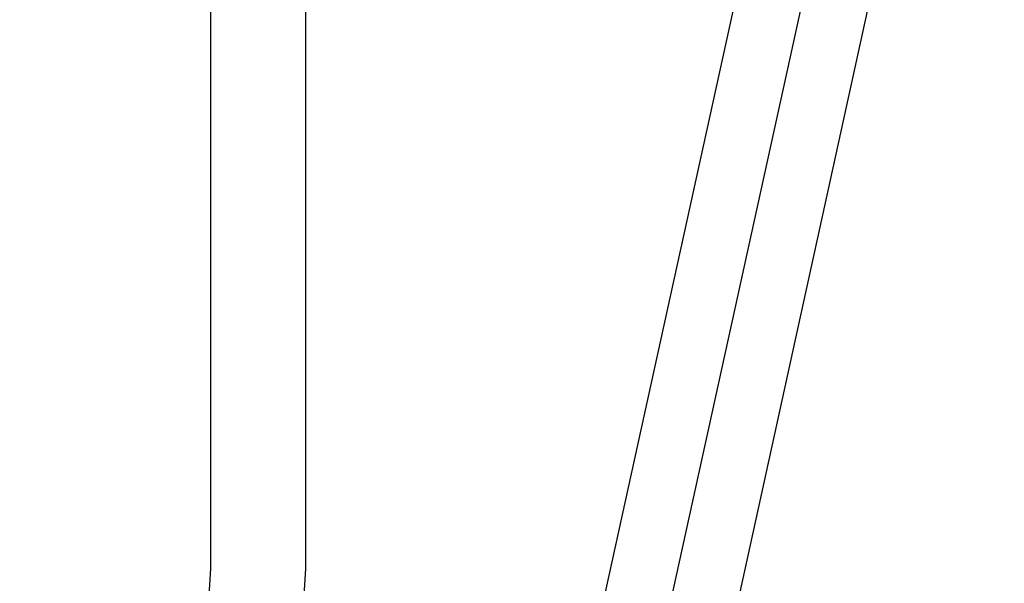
# Model space of a CAD drawing. Header units: inches. Extents: x 0 to 224, y 0 to 145.
# Tile 14 of 89: x 76.327 to 76.616, y 52.258 to 52.423. Entities that reach past the tile are written whole.
import ezdxf

# ---------------------------------------------------------------- set-up
doc = ezdxf.new("R2010")
doc.units = ezdxf.units.IN
doc.header["$LTSCALE"] = 12.302632
doc.header["$MEASUREMENT"] = 0
doc.linetypes.add('HIDDEN', pattern=[0.2, 0.1, -0.1])
doc.layers.add('DEFAULT_2', color=8, linetype='HIDDEN')

msp = doc.modelspace()

# ---------------------------------------------------------------- linework, layer by layer
at = {"layer": 'DEFAULT_2', "color": 8, "linetype": 'HIDDEN'}
for p, q in [((76.38325, 52.68601), (76.38325, 52.26201)), ((76.41121, 52.26201), (76.41121, 52.68601)), ((76.57853, 52.61702), (76.47118, 52.12794)), ((76.59738, 52.61288), (76.49003, 52.1238)), ((76.61622, 52.60875), (76.50888, 52.11966))]:
    msp.add_line(p, q, dxfattribs=at)
for points in [[(76.38325, 52.26201), (76.38276, 52.25411), (76.38135, 52.24648), (76.37898, 52.23905), (76.37575, 52.23201), (76.37167, 52.22549), (76.36685, 52.21958), (76.36134, 52.21441), (76.35525, 52.21005), (76.34867, 52.20658), (76.34174, 52.20405), (76.33461, 52.20254), (76.32724, 52.20201)], [(76.35519, 52.20201), (76.36256, 52.20254), (76.36969, 52.20405), (76.37663, 52.20658), (76.3832, 52.21005), (76.38929, 52.21441), (76.3948, 52.21958), (76.39963, 52.22549), (76.4037, 52.23201), (76.40694, 52.23905), (76.4093, 52.24648), (76.41071, 52.25411), (76.41121, 52.26201)]]:
    msp.add_lwpolyline(points, dxfattribs=at)

doc.saveas('drawing.dxf')
